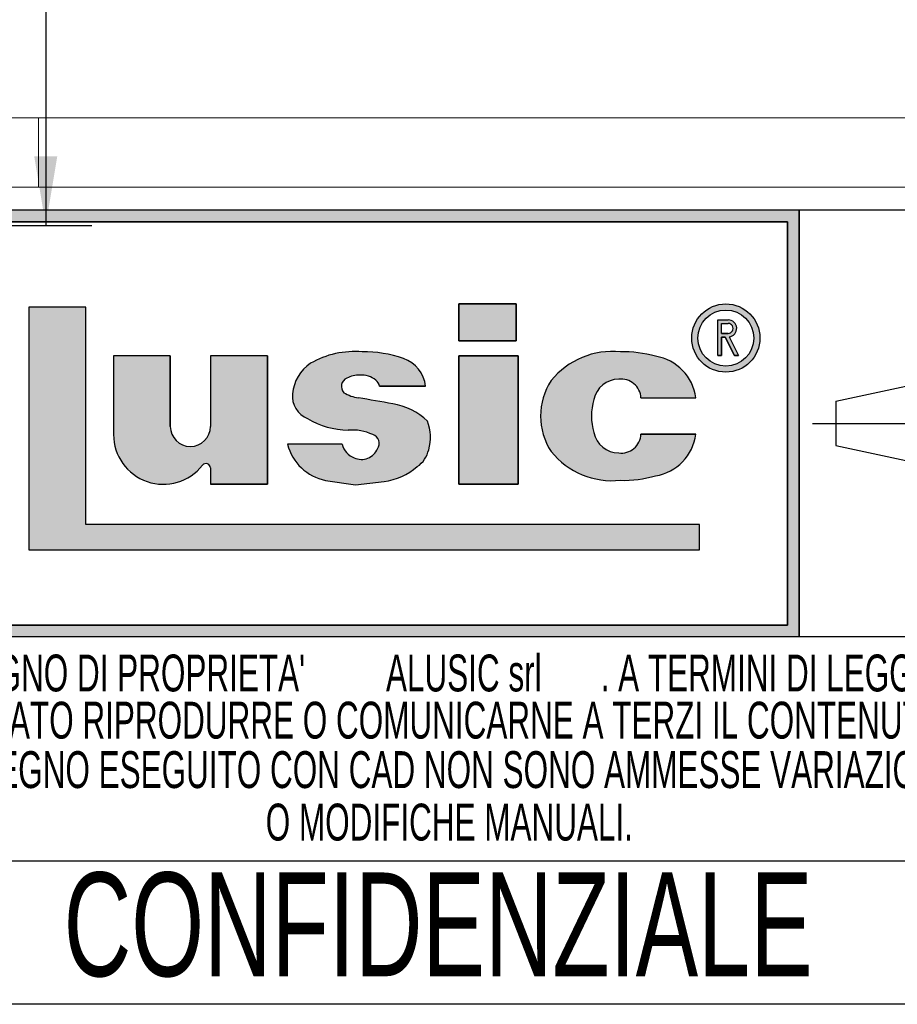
# Model space of a CAD drawing. Header units: millimetres. Extents: x 0 to 420, y 0 to 297.
# Tile 2 of 22: x 226 to 264, y 31 to 73. Entities that reach past the tile are written whole.
import ezdxf
from ezdxf.enums import TextEntityAlignment as Align

# ---------------------------------------------------------------- set-up
doc = ezdxf.new("R2010")
doc.units = ezdxf.units.MM
doc.linetypes.add('CENTERX2', pattern=[20.319999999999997, 12.7, -2.54, 2.54, -2.54])
doc.layers.add('CARTIGLIO', color=140, linetype='Continuous')
doc.layers.add('QUOTE', color=174, linetype='Continuous')
doc.styles.add('SLDTEXTSTYLE0', font='TXT', dxfattribs={"width": 0.6382978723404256})
doc.styles.add('SLDTEXTSTYLE1', font='TXT', dxfattribs={"width": 0.675})
doc.styles.add('SLDTEXTSTYLE3', font='TXT', dxfattribs={"width": 0.75})
doc.dimstyles.new('SLDDIMSTYLE0', dxfattribs={"dimtxt": 3, "dimasz": 3, "dimexe": 0, "dimexo": 0.0625, "dimgap": 0.75, "dimtad": 1, "dimlfac": 14.10467855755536, "dimrnd": 1e-09, "dimzin": 12, "dimdsep": 46, "dimtxsty": 'SLDTEXTSTYLE3', "dimsah": 1, "dimcen": 0.09, "dimadec": 0, "dimazin": 3, "dimtfac": 1, "dimtdec": 3, "dimtofl": 0, "dimtmove": 0, "dimatfit": 3, "dimfxl": 0, "dimfrac": 2, "dimtolj": 1, "dimtzin": 12, "dimarcsym": 0})

# ---------------------------------------------------------------- blocks, each defined once
blk = doc.blocks.new('SW_NOTE_0_16')
at = {"layer": 'CARTIGLIO', "color": 0, "insert": (21.07265624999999, 5.800804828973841), "char_height": 4.500000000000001, "attachment_point": 2, "style": 'SLDTEXTSTYLE1'}
blk.add_mtext('CONFIDENZIALE', dxfattribs=at)
blk = doc.blocks.new('SW_NOTE_0_17')
at = {"layer": 'CARTIGLIO', "color": 0, "insert": (28.04255319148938, 2.062508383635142), "char_height": 1.6, "attachment_point": 2, "style": 'SLDTEXTSTYLE0'}
blk.add_mtext('DISEGNO ESEGUITO CON CAD NON SONO AMMESSE VARIAZIONI', dxfattribs=at)
blk = doc.blocks.new('SW_NOTE_0_18')
at = {"layer": 'CARTIGLIO', "color": 0, "insert": (27.3404255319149, 2.062508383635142), "char_height": 1.6, "attachment_point": 2, "style": 'SLDTEXTSTYLE0'}
blk.add_mtext('VIETATO RIPRODURRE O COMUNICARNE A TERZI IL CONTENUTO.', dxfattribs=at)
blk = doc.blocks.new('SW_NOTE_0_20')
at = {"layer": 'CARTIGLIO', "color": 0, "insert": (10.40425531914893, 2.062508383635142), "char_height": 1.6, "attachment_point": 2, "style": 'SLDTEXTSTYLE0'}
blk.add_mtext('O MODIFICHE MANUALI.', dxfattribs=at)
blk = doc.blocks.new('SW_NOTE_0_21')
at = {"layer": 'CARTIGLIO', "color": 0, "char_height": 1.6, "attachment_point": 2, "style": 'SLDTEXTSTYLE0'}
for s, insert in [("DISEGNO DI PROPRIETA'", (10.27659574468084, 2.062508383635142)), ('ALUSIC srl', (25.45120500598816, 2.062508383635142)), (". A TERMINI DI LEGGE E'", (39.41078027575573, 2.062508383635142))]:
    blk.add_mtext(s, dxfattribs=dict(at, insert=insert))
blk = doc.blocks.new('Cartiglio ALUSIC')
at = {"layer": 'CARTIGLIO'}
h = blk.add_hatch(color=256, dxfattribs=at)
h.paths.add_polyline_path([(113.971100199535, 149.9990413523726), (113.971100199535, 131.4990413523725), (158.971100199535, 131.4990413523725), (158.971100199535, 149.9990413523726)], flags=0)
h.paths.add_polyline_path([(114.471100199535, 131.9990413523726), (114.471100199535, 149.4990413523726), (158.471100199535, 149.4990413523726), (158.471100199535, 131.9990413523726)], flags=0)
for points in [[(128.0219401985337, 145.7956943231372), (125.5527056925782, 145.7956943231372), (125.5527056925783, 135.2696801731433), (154.6424359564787, 135.2696801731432), (154.6424359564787, 136.3597302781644), (128.0219401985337, 136.3597302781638)], [(144.2116339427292, 145.9308884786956), (144.2116339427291, 144.3245774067), (146.6985305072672, 144.3245774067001), (146.6985305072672, 145.9308884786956)], [(146.7838932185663, 143.6808359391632), (144.2116339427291, 143.6808359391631), (144.2116339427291, 138.1064632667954), (146.7838932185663, 138.1064632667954)]]:
    blk.add_hatch(color=256, dxfattribs=at).paths.add_polyline_path(points, flags=0)
h = blk.add_hatch(color=256, dxfattribs=at)
edge = h.paths.add_edge_path(flags=0)
edge.add_arc((155.7921827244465, 144.4510199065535), 1.479868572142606, 0, 360)
edge = h.paths.add_edge_path(flags=0)
edge.add_arc((155.7921827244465, 144.4510199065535), 1.214864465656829, 0, 360)
h = blk.add_hatch(color=256, dxfattribs=at)
edge = h.paths.add_edge_path(flags=0)
edge.add_arc((155.8903200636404, 144.8676091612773), 0.3723980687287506, 277.1406326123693, 450.0000000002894)
edge.add_line((155.8903200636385, 145.240007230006), (155.450204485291, 145.240007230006))
edge.add_line((155.450204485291, 145.240007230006), (155.450204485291, 143.6880606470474))
edge.add_line((155.450204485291, 143.6880606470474), (155.605611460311, 143.6880606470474))
edge.add_line((155.605611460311, 143.6880606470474), (155.605611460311, 144.4952110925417))
edge.add_line((155.605611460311, 144.4952110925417), (155.764003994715, 144.4952110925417))
edge.add_line((155.764003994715, 144.4952110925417), (156.171212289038, 143.6880606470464))
edge.add_line((156.171212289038, 143.6880606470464), (156.3452765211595, 143.6880606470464))
edge.add_line((156.3452765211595, 143.6880606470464), (155.9366110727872, 144.4980993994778))
edge = h.paths.add_edge_path(flags=0)
edge.add_line((155.6056114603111, 145.0846002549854), (155.8903200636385, 145.0846002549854))
edge.add_arc((155.8903200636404, 144.8676091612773), 0.2169910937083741, -90.00000000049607, 90.00000000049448, ccw=False)
edge.add_line((155.8903200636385, 144.6506180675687), (155.6056114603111, 144.6506180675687))
edge.add_line((155.6056114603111, 144.6506180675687), (155.6056114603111, 145.0846002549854))
h = blk.add_hatch(color=256, dxfattribs=at)
edge = h.paths.add_edge_path(flags=0)
edge.add_arc((132.5578484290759, 140.6186164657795), 0.8721260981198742, 180, 360, ccw=False)
edge.add_line((131.6857223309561, 140.6186164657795), (131.6857223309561, 143.6808359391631))
edge.add_line((131.6857223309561, 143.6808359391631), (129.2243885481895, 143.6808359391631))
edge.add_line((129.2243885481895, 143.6808359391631), (129.2243885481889, 140.2640777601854))
edge.add_arc((131.3820030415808, 140.2640777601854), 2.157614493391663, 180, 321.9680973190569)
edge.add_arc((133.2350345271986, 138.8146685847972), 0.1949400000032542, 3.751097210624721e-10, 141.9680973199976, ccw=False)
edge.add_line((133.4299745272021, 138.8146685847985), (133.4299745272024, 138.106463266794))
edge.add_line((133.4299745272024, 138.106463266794), (135.91068894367, 138.106463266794))
edge.add_line((135.91068894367, 138.106463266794), (135.9106889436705, 143.6808359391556))
edge.add_line((135.9106889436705, 143.6808359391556), (133.4299745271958, 143.6808359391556))
edge.add_line((133.4299745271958, 143.6808359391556), (133.4299745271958, 140.6186164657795))
h = blk.add_hatch(color=256, dxfattribs=at)
edge = h.paths.add_edge_path(flags=0)
edge.add_line((139.7219511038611, 138.0874905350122), (140.9616140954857, 138.2313935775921))
edge.add_arc((140.6251358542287, 140.9172664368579), 2.706867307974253, 277.1406456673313, 311.0032214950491)
edge.add_arc((141.7459062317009, 139.8536948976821), 1.178212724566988, 303.7868133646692, 347.8980612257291)
edge.add_arc((141.0550130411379, 140.1458147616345), 1.920162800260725, 343.6935231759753, 381.4193527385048)
edge.add_arc((140.9170023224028, 138.8528855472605), 2.77207698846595, 46.00269433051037, 81.25096772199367)
edge.add_arc((133.1604335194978, 99.54681763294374), 42.8338661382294, 78.993004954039, 81.01866969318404)
edge.add_arc((140.0875549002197, 143.5111497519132), 1.672976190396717, 238.77709912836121, 261.74465207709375, ccw=False)
edge.add_arc((139.511171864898, 142.3534770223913), 0.3988810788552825, 114.64010585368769, 223.1865854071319, ccw=False)
edge.add_arc((139.9292750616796, 141.471492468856), 1.374925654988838, 90.51660503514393, 115.15343256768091, ccw=False)
edge.add_arc((139.978971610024, 141.8617877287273), 0.986530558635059, 50.69488274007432, 93.60864602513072, ccw=False)
edge.add_arc((140.2656634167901, 142.2302567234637), 0.519939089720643, 14.547573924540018, 49.4198797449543, ccw=False)
edge.add_line((140.7689329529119, 142.3608569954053), (142.7634621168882, 142.3608569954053))
edge.add_arc((141.3534729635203, 142.2214802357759), 1.416861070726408, 5.645321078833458, 71.38339334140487)
edge.add_arc((140.0918708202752, 138.6413140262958), 5.212710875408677, 70.80435731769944, 90.86664277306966)
edge.add_arc((139.6876943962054, 140.01898057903), 3.848224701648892, 85.15036290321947, 119.9120405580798)
edge.add_arc((138.7589405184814, 141.8826763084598), 1.774008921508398, 123.9309471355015, 174.9914571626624)
edge.add_arc((138.007121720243, 141.9227892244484), 1.021881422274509, 173.5516105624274, 249.3813116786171)
edge.add_arc((139.4480837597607, 143.8857829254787), 3.430150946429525, 238.3320469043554, 269.1908231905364)
edge.add_arc((139.5671105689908, 138.3083973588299), 2.154096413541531, 64.99796384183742, 94.45891481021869, ccw=False)
edge.add_arc((140.3551381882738, 139.8813550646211), 0.398545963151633, -35.586121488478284, 72.11412463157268, ccw=False)
edge.add_arc((139.9862171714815, 139.9393420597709), 0.7512299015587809, 245.201083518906, 337.29941344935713, ccw=False)
edge.add_arc((139.934335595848, 140.0154535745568), 0.8024620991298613, 192.5591591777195, 250.8523518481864, ccw=False)
edge.add_line((139.1510748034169, 139.8409601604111), (136.768183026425, 139.8409601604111))
edge.add_arc((138.8654850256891, 140.4022414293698), 2.1711085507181, 194.9824340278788, 258.3364147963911)
edge.add_line((138.4265630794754, 138.2759630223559), (139.7219511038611, 138.0874905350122))
h = blk.add_hatch(color=256, dxfattribs=at)
edge = h.paths.add_edge_path(flags=0)
edge.add_arc((151.1448446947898, 140.5631500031), 1.095489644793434, 191.1589777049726, 269.9285492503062, ccw=False)
edge.add_arc((152.2932291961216, 141.066632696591), 2.335462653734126, 162.1599290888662, 197.8400709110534, ccw=False)
edge.add_arc((151.1448446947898, 141.5701153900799), 1.095489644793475, 90.07145075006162, 168.8410222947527, ccw=False)
edge.add_arc((151.2517282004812, 141.8150308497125), 0.8574339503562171, 2.566657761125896, 97.25285314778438, ccw=False)
edge.add_line((152.108301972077, 141.8534281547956), (154.4848142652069, 141.8534281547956))
edge.add_arc((152.4212904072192, 141.6061501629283), 2.078287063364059, 6.833333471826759, 81.00039250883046)
edge.add_arc((151.336234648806, 138.6914263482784), 5.163706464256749, 74.1517675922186, 91.31975036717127)
edge.add_arc((150.8738064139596, 140.4366829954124), 3.434301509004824, 84.25969198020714, 140.8312604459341)
edge.add_arc((150.5707293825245, 141.0666326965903), 2.817144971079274, 146.8823062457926, 213.1176937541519)
edge.add_arc((150.87380641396, 141.6965823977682), 3.434301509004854, 219.1687395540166, 275.7403080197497)
edge.add_arc((151.3362346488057, 143.4418390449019), 5.163706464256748, 268.6802496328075, 285.8482324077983)
edge.add_arc((152.4212904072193, 140.5271152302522), 2.078287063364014, 278.9996074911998, 353.1666665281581)
edge.add_line((154.4848142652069, 140.2798372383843), (152.1083019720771, 140.2798372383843))
edge.add_arc((151.2517282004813, 140.3182345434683), 0.8574339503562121, 262.7471468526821, 357.4333422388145, ccw=False)
at = {"color": 161, "linetype": 'Continuous', "lineweight": 18}
for p, q in [((113.971100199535, 153.9990413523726), (313.621100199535, 153.9990413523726)), ((125.971100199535, 153.9990413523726), (125.971100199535, 150.9990413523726)), ((113.971100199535, 150.9990413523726), (313.621100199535, 150.9990413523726))]:
    blk.add_line(p, q, dxfattribs=at)
at = {"layer": 'CARTIGLIO'}
for p, q in [((173.971100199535, 149.9990413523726), (113.971100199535, 149.9990413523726)), ((158.971100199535, 149.9990413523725), (113.971100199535, 149.9990413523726)), ((158.971100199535, 131.4990413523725), (158.971100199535, 149.9990413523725)), ((158.971100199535, 149.9990413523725), (158.971100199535, 131.4990413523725)), ((114.471100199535, 149.4990413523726), (158.471100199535, 149.4990413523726)), ((158.471100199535, 149.4990413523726), (114.471100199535, 149.4990413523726)), ((158.471100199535, 149.4990413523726), (158.471100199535, 131.9990413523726)), ((158.471100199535, 131.9990413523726), (158.471100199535, 149.4990413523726)), ((128.0219401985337, 145.7956943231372), (125.5527056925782, 145.7956943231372)), ((125.5527056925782, 145.7956943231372), (125.5527056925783, 135.2696801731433)), ((128.0219401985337, 145.7956943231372), (125.5527056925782, 145.7956943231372)), ((125.5527056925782, 145.7956943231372), (125.5527056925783, 135.2696801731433)), ((128.0219401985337, 136.3597302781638), (128.0219401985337, 145.7956943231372)), ((128.0219401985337, 136.3597302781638), (128.0219401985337, 145.7956943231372)), ((146.6985305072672, 145.9308884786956), (144.2116339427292, 145.9308884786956)), ((144.2116339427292, 145.9308884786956), (144.2116339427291, 144.3245774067)), ((144.2116339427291, 144.3245774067), (144.2116339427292, 145.9308884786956)), ((144.2116339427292, 145.9308884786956), (146.6985305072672, 145.9308884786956)), ((146.6985305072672, 145.9308884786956), (146.6985305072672, 144.3245774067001)), ((146.6985305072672, 144.3245774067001), (146.6985305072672, 145.9308884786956)), ((155.450204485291, 143.6880606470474), (155.450204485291, 145.240007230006)), ((155.450204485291, 143.6880606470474), (155.450204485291, 145.240007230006)), ((155.450204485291, 145.240007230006), (155.8903200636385, 145.240007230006)), ((155.450204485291, 145.240007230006), (155.8903200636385, 145.240007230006)), ((155.6056114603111, 145.0846002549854), (155.8903200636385, 145.0846002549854)), ((155.6056114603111, 144.6506180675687), (155.6056114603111, 145.0846002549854)), ((155.6056114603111, 144.6506180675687), (155.6056114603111, 145.0846002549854)), ((155.6056114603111, 145.0846002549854), (155.8903200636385, 145.0846002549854)), ((155.6056114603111, 144.6506180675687), (155.8903200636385, 144.6506180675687)), ((155.8903200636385, 144.6506180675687), (155.6056114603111, 144.6506180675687)), ((155.605611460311, 144.4952110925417), (155.605611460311, 143.6880606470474)), ((155.605611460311, 143.6880606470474), (155.605611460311, 144.4952110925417)), ((155.764003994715, 144.4952110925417), (155.605611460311, 144.4952110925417)), ((155.605611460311, 144.4952110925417), (155.764003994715, 144.4952110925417)), ((156.171212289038, 143.6880606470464), (155.764003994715, 144.4952110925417)), ((155.764003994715, 144.4952110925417), (156.171212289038, 143.6880606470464)), ((155.9366110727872, 144.4980993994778), (156.3452765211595, 143.6880606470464)), ((155.9366110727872, 144.4980993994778), (156.3452765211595, 143.6880606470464)), ((144.2116339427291, 144.3245774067), (146.6985305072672, 144.3245774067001)), ((146.6985305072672, 144.3245774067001), (144.2116339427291, 144.3245774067)), ((129.2243885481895, 143.6808359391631), (129.2243885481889, 140.2640777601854)), ((131.6857223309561, 143.6808359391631), (129.2243885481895, 143.6808359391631)), ((131.6857223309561, 143.6808359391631), (129.2243885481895, 143.6808359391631)), ((129.2243885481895, 143.6808359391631), (129.2243885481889, 140.2640777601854)), ((131.6857223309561, 140.6186164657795), (131.6857223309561, 143.6808359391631)), ((131.6857223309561, 143.6808359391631), (131.6857223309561, 140.6186164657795)), ((135.9106889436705, 143.6808359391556), (133.4299745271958, 143.6808359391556)), ((133.4299745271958, 143.6808359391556), (133.4299745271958, 140.6186164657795)), ((133.4299745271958, 143.6808359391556), (133.4299745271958, 140.6186164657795)), ((135.9106889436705, 143.6808359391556), (133.4299745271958, 143.6808359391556)), ((135.9106889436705, 143.6808359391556), (135.91068894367, 138.106463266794)), ((135.91068894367, 138.106463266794), (135.9106889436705, 143.6808359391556)), ((146.7838932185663, 143.6808359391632), (144.2116339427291, 143.6808359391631)), ((144.2116339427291, 143.6808359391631), (144.2116339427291, 138.1064632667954)), ((144.2116339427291, 143.6808359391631), (146.7838932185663, 143.6808359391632)), ((144.2116339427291, 138.1064632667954), (144.2116339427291, 143.6808359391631)), ((146.7838932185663, 138.1064632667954), (146.7838932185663, 143.6808359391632)), ((146.7838932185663, 143.6808359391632), (146.7838932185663, 138.1064632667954)), ((155.450204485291, 143.6880606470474), (155.605611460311, 143.6880606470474)), ((155.605611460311, 143.6880606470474), (155.450204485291, 143.6880606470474)), ((156.171212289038, 143.6880606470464), (156.3452765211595, 143.6880606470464)), ((156.3452765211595, 143.6880606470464), (156.171212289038, 143.6880606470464)), ((160.5624374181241, 141.7060810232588), (166.0550106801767, 142.8872795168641)), ((140.7689329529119, 142.3608569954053), (142.7634621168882, 142.3608569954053)), ((142.7634621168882, 142.3608569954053), (140.7689329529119, 142.3608569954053)), ((152.108301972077, 141.8534281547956), (154.4848142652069, 141.8534281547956)), ((152.108301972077, 141.8534281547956), (154.4848142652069, 141.8534281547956)), ((160.5624374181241, 141.7060810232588), (160.5624374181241, 139.7920016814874)), ((154.4848142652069, 140.2798372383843), (152.1083019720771, 140.2798372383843)), ((152.1083019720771, 140.2798372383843), (154.4848142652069, 140.2798372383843)), ((139.1510748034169, 139.8409601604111), (136.768183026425, 139.8409601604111)), ((139.1510748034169, 139.8409601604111), (136.768183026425, 139.8409601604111)), ((160.5624374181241, 139.7920016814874), (166.0550106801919, 138.6108031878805)), ((133.4299745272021, 138.8146685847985), (133.4299745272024, 138.106463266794)), ((133.4299745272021, 138.8146685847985), (133.4299745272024, 138.106463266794)), ((133.4299745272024, 138.106463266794), (135.91068894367, 138.106463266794)), ((135.91068894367, 138.106463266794), (133.4299745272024, 138.106463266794)), ((138.4265630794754, 138.2759630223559), (139.7219511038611, 138.0874905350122)), ((138.4265630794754, 138.2759630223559), (139.7219511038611, 138.0874905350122)), ((139.7219511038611, 138.0874905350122), (140.9616140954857, 138.2313935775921)), ((139.7219511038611, 138.0874905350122), (140.9616140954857, 138.2313935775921)), ((144.2116339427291, 138.1064632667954), (146.7838932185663, 138.1064632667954)), ((146.7838932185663, 138.1064632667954), (144.2116339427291, 138.1064632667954)), ((154.6424359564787, 136.3597302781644), (128.0219401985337, 136.3597302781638)), ((154.6424359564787, 136.3597302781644), (128.0219401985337, 136.3597302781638)), ((154.6424359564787, 135.2696801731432), (154.6424359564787, 136.3597302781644)), ((154.6424359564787, 135.2696801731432), (154.6424359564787, 136.3597302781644)), ((125.5527056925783, 135.2696801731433), (154.6424359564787, 135.2696801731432)), ((125.5527056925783, 135.2696801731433), (154.6424359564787, 135.2696801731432)), ((158.471100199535, 131.9990413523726), (114.471100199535, 131.9990413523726)), ((114.471100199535, 131.9990413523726), (158.471100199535, 131.9990413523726)), ((113.971100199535, 131.4990413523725), (158.971100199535, 131.4990413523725)), ((113.971100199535, 131.4990413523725), (173.971100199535, 131.4990413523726)), ((173.971100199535, 121.7636603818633), (113.971100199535, 121.7636603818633)), ((173.971100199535, 115.5498549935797), (113.971100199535, 115.5498549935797))]:
    blk.add_line(p, q, dxfattribs=at)
at = {"layer": 'CARTIGLIO', "linetype": 'CENTERX2'}
blk.add_line((159.5584198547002, 140.749041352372), (173.3837805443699, 140.749041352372), dxfattribs=at)
at = {"layer": 'CARTIGLIO'}
for radius in [1.479868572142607, 1.479868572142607, 1.214864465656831, 1.214864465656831]:
    blk.add_circle((155.7921827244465, 144.4510199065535), radius, dxfattribs=at)
for centre, radius, start, end in [((155.8903200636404, 144.8676091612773), 0.3723980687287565, 277.1406326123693, 90.00000000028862), ((155.8903200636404, 144.8676091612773), 0.3723980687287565, 277.1406326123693, 90.00000000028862), ((155.8903200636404, 144.8676091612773), 0.2169910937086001, 269.9999999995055, 90.00000000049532), ((155.8903200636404, 144.8676091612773), 0.2169910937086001, 269.9999999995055, 90.00000000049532), ((139.6876943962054, 140.01898057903), 3.848224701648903, 85.15036290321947, 119.9120405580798), ((139.6876943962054, 140.01898057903), 3.848224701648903, 85.15036290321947, 119.9120405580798), ((140.0918708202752, 138.6413140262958), 5.212710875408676, 70.80435731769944, 90.86664277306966), ((140.0918708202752, 138.6413140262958), 5.212710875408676, 70.80435731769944, 90.86664277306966), ((141.3534729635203, 142.2214802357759), 1.416861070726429, 5.645321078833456, 71.38339334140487), ((141.3534729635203, 142.2214802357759), 1.416861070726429, 5.645321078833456, 71.38339334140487), ((150.8738064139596, 140.4366829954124), 3.434301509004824, 84.25969198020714, 140.8312604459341), ((150.8738064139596, 140.4366829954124), 3.434301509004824, 84.25969198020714, 140.8312604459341), ((151.336234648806, 138.6914263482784), 5.163706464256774, 74.1517675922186, 91.31975036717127), ((151.336234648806, 138.6914263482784), 5.163706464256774, 74.1517675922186, 91.31975036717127), ((152.4212904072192, 141.6061501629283), 2.078287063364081, 6.833333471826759, 81.00039250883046), ((152.4212904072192, 141.6061501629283), 2.078287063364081, 6.833333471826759, 81.00039250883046), ((138.7589405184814, 141.8826763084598), 1.774008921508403, 123.9309471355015, 174.9914571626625), ((138.7589405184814, 141.8826763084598), 1.774008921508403, 123.9309471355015, 174.9914571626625), ((139.511171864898, 142.3534770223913), 0.3988810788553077, 114.6401058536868, 223.1865854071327), ((139.511171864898, 142.3534770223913), 0.3988810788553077, 114.6401058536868, 223.1865854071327), ((139.9292750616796, 141.471492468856), 1.374925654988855, 90.51660503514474, 115.1534325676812), ((139.9292750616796, 141.471492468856), 1.374925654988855, 90.51660503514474, 115.1534325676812), ((139.978971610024, 141.8617877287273), 0.9865305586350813, 50.69488274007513, 93.60864602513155), ((139.978971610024, 141.8617877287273), 0.9865305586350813, 50.69488274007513, 93.60864602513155), ((151.1448446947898, 141.5701153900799), 1.095489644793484, 90.07145075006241, 168.8410222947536), ((151.1448446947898, 141.5701153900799), 1.095489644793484, 90.07145075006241, 168.8410222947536), ((151.2517282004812, 141.8150308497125), 0.8574339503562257, 2.566657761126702, 97.25285314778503), ((151.2517282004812, 141.8150308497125), 0.8574339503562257, 2.566657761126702, 97.25285314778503), ((140.2656634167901, 142.2302567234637), 0.5199390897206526, 14.5475739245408, 49.41987974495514), ((140.2656634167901, 142.2302567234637), 0.5199390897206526, 14.5475739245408, 49.41987974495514), ((150.5707293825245, 141.0666326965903), 2.81714497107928, 146.8823062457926, 213.1176937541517), ((150.5707293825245, 141.0666326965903), 2.81714497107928, 146.8823062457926, 213.1176937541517), ((138.007121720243, 141.9227892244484), 1.021881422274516, 173.5516105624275, 249.381311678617), ((138.007121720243, 141.9227892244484), 1.021881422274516, 173.5516105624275, 249.381311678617), ((140.0875549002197, 143.5111497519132), 1.672976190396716, 238.777099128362, 261.7446520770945), ((140.0875549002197, 143.5111497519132), 1.672976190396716, 238.777099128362, 261.7446520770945), ((133.1604335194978, 99.54681763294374), 42.83386613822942, 78.993004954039, 81.01866969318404), ((133.1604335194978, 99.54681763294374), 42.83386613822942, 78.993004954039, 81.01866969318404), ((140.9170023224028, 138.8528855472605), 2.77207698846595, 46.00269433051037, 81.25096772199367), ((140.9170023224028, 138.8528855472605), 2.77207698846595, 46.00269433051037, 81.25096772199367), ((152.2932291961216, 141.066632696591), 2.335462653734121, 162.159929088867, 197.8400709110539), ((152.2932291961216, 141.066632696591), 2.335462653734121, 162.159929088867, 197.8400709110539), ((139.4480837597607, 143.8857829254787), 3.430150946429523, 238.3320469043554, 269.1908231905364), ((139.4480837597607, 143.8857829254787), 3.430150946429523, 238.3320469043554, 269.1908231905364), ((132.5578484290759, 140.6186164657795), 0.8721260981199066, 180, 0), ((132.5578484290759, 140.6186164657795), 0.8721260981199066, 180, 0), ((141.0550130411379, 140.1458147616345), 1.920162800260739, 343.6935231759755, 21.41935273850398), ((141.0550130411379, 140.1458147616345), 1.920162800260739, 343.6935231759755, 21.41935273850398), ((131.3820030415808, 140.2640777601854), 2.157614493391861, 180, 321.9680973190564), ((131.3820030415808, 140.2640777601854), 2.157614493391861, 180, 321.9680973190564), ((139.5671105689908, 138.3083973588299), 2.154096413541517, 64.99796384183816, 94.45891481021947), ((139.5671105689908, 138.3083973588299), 2.154096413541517, 64.99796384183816, 94.45891481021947), ((140.3551381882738, 139.8813550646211), 0.398545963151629, 324.4138785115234, 72.11412463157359), ((140.3551381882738, 139.8813550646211), 0.398545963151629, 324.4138785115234, 72.11412463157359), ((151.1448446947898, 140.5631500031), 1.095489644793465, 191.1589777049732, 269.9285492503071), ((151.1448446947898, 140.5631500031), 1.095489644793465, 191.1589777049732, 269.9285492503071), ((151.2517282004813, 140.3182345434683), 0.8574339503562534, 262.7471468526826, 357.4333422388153), ((151.2517282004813, 140.3182345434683), 0.8574339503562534, 262.7471468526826, 357.4333422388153), ((152.4212904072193, 140.5271152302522), 2.078287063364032, 278.9996074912, 353.1666665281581), ((152.4212904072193, 140.5271152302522), 2.078287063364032, 278.9996074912, 353.1666665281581), ((138.8654850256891, 140.4022414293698), 2.171108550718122, 194.9824340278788, 258.3364147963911), ((138.8654850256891, 140.4022414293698), 2.171108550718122, 194.9824340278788, 258.3364147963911), ((139.934335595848, 140.0154535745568), 0.8024620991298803, 192.5591591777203, 250.8523518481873), ((139.934335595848, 140.0154535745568), 0.8024620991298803, 192.5591591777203, 250.8523518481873), ((139.9862171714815, 139.9393420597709), 0.7512299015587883, 245.2010835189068, 337.2994134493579), ((139.9862171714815, 139.9393420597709), 0.7512299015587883, 245.2010835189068, 337.2994134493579), ((141.7459062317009, 139.8536948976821), 1.178212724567, 303.7868133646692, 347.8980612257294), ((141.7459062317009, 139.8536948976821), 1.178212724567, 303.7868133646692, 347.8980612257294), ((150.87380641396, 141.6965823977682), 3.434301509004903, 219.1687395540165, 275.7403080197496), ((150.87380641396, 141.6965823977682), 3.434301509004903, 219.1687395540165, 275.7403080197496), ((133.2350345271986, 138.8146685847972), 0.1949400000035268, 3.759104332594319e-10, 141.9680973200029), ((133.2350345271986, 138.8146685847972), 0.1949400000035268, 3.759104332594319e-10, 141.9680973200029), ((140.6251358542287, 140.9172664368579), 2.706867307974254, 277.1406456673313, 311.0032214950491), ((140.6251358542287, 140.9172664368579), 2.706867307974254, 277.1406456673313, 311.0032214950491), ((151.3362346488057, 143.4418390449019), 5.163706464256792, 268.6802496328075, 285.8482324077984), ((151.3362346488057, 143.4418390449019), 5.163706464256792, 268.6802496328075, 285.8482324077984)]:
    blk.add_arc(centre, radius, start, end, dxfattribs=at)
at = {"layer": 'CARTIGLIO', "color": 140}
for name, p in [('SW_NOTE_0_21', (118.9711016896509, 128.6603244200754)), ('SW_NOTE_0_18', (116.3533271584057, 126.6141659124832)), ('SW_NOTE_0_17', (115.6355512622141, 124.4682551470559)), ('SW_NOTE_0_20', (133.3899886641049, 122.1920407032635)), ('SW_NOTE_0_16', (122.2362996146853, 115.4679531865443))]:
    blk.add_blockref(name, p, dxfattribs=at)
at = {"layer": 'CARTIGLIO', "color": 140, "style": 'SLDTEXTSTYLE0', "width": 0.6382978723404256}
for tag, height, p in [('AUTOATTR1', 3.5, (223.449403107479, 133.7003798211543)), ('AUTOATTR2', 3.5, (222.0882892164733, 127.4217635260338)), ('AUTOATTR11', 3.5, (222.8622803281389, 121.4105734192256)), ('AUTOATTR8', 4, (219.2444208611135, 110.0025032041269)), ('AUTOATTR9', 4, (218.1221976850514, 100.4234402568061)), ('AUTOATTR0', 4, (249.0325362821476, 100.3118048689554))]:
    blk.add_attdef(tag, text='', height=height, dxfattribs=at).set_placement(p, align=Align.TOP_CENTER)
at = {"layer": 'CARTIGLIO', "color": 140}
for tag in ['AUTOATTR13', 'AUTOATTR12', 'AUTOATTR10', 'AUTOATTR7', 'AUTOATTR6', 'AUTOATTR5', 'AUTOATTR4', 'AUTOATTR3']:
    blk.add_attdef(tag, (0, 0), '', height=4, dxfattribs=at)
blk = doc.blocks.new('_D_1')
at = {"layer": 'QUOTE'}
for p, q in [((218.3897457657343, 135.4046294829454), (229.4895780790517, 135.4046294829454)), ((227.4895780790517, 135.4046294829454), (227.4895780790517, 64.50616866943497)), ((218.3897457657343, 64.50616866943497), (229.4895780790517, 64.50616866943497))]:
    blk.add_line(p, q, dxfattribs=at)
for points in [[(227.4895780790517, 135.4046294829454), (226.9895780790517, 132.4046294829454), (227.9895780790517, 132.4046294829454)], [(227.4895780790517, 64.50616866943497), (227.9895780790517, 67.50616866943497), (226.9895780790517, 67.50616866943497)]]:
    blk.add_solid(points, dxfattribs=at)
at = {"layer": 'QUOTE', "insert": (223.6223747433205, 95.52206566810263), "char_height": 3, "attachment_point": 1, "rotation": 90.00000000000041, "style": 'SLDTEXTSTYLE3'}
blk.add_mtext('1000', dxfattribs=at)

msp = doc.modelspace()

# ---------------------------------------------------------------- block references
at = {"layer": 'CARTIGLIO'}
msp.add_blockref('Cartiglio ALUSIC', (101.206296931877, -84.82804008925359), dxfattribs=at)

# ---------------------------------------------------------------- dimensions: what is measured, and where the dimension line sits
at = {"layer": 'QUOTE'}
dim = msp.add_linear_dim(base=(225.108328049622, 64.50616866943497), p1=(216.3897457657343, 135.4046294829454), p2=(216.3897457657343, 64.50616866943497), angle=90.0000000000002, dimstyle='SLDDIMSTYLE0', dxfattribs=at)
dim.commit()
dim.dimension.update_dxf_attribs({"geometry": '_D_1', "text_midpoint": (225.108328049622, 99.95539907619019), "dimtype": 160})

doc.saveas('drawing.dxf')
